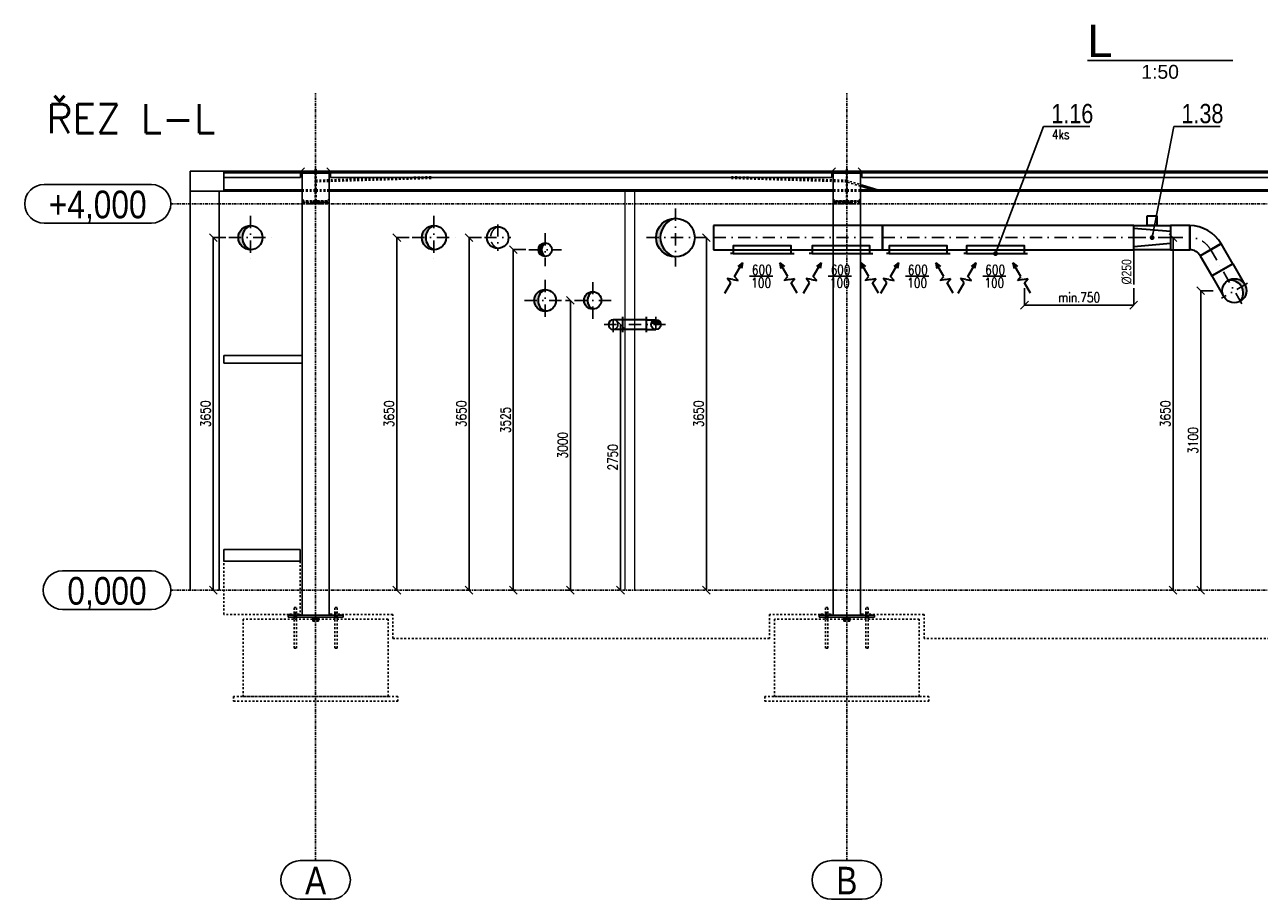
# Model space of a CAD drawing. Header units: millimetres. Extents: x 161070 to 520640, y 9197 to 248394.
# Tile 27 of 137: x 185385 to 198168, y 58399 to 67453. Entities that reach past the tile are written whole.
import ezdxf
from ezdxf.enums import TextEntityAlignment as Align

# ---------------------------------------------------------------- set-up
doc = ezdxf.new("R2010")
doc.units = ezdxf.units.MM
doc.header["$LTSCALE"] = 10
for name, pattern in [('DASHDOT', [25.4, 12.7, -6.35, 0, -6.35]), ('DASHED', [19.05, 12.7, -6.35]), ('DXK_LINE_DOT2', [3.9198, 1.9599, -1.9599]), ('DXK_LINE_DOT3', [5.9187, 2.979, -0.9799, 0.9799, -0.9799])]:
    doc.linetypes.add(name, pattern=pattern)
doc.layers.get('Defpoints').update_dxf_attribs({"color": 252})
for name, color, linetype, lineweight in [('VZT Odvod', 5, 'Continuous', 35), ('VZT Privod', 6, 'Continuous', 35), ('VZT-koty', 4, 'Continuous', 25)]:
    doc.layers.add(name, color=color, linetype=linetype, lineweight=lineweight)
for name, color, linetype in [('VZT Odvod-pozice_odkaz', 7, 'Continuous'), ('VZT Odvod-pozice_text', 7, 'Continuous'), ('VZTPRIVOD', 1, 'Continuous')]:
    doc.layers.add(name, color=color, linetype=linetype)
doc.styles.add('AR-KOTY', font='simplex', dxfattribs={"width": 0.7})
doc.styles.add('Arial', font='arial.ttf')
doc.styles.add('Arial Narrow', font='ARIALN.TTF', dxfattribs={"height": 0.2})
doc.styles.add('Romans', font='romans.shx', dxfattribs={"width": 0.8})
doc.styles.add('SIMPLEX', font='simplex.shx', dxfattribs={"width": 0.8})
doc.styles.get("Standard").update_dxf_attribs({"font": 'ic-simplex.shx', "width": 0.8})
doc.dimstyles.new('CADKON', dxfattribs={"dimscale": 50, "dimtxt": 2.5, "dimasz": 2.5, "dimexe": 1.8, "dimexo": 5, "dimgap": 0.6, "dimtad": 1, "dimrnd": 1, "dimtxsty": 'Standard', "dimblk1": 'ARCHTICK', "dimblk2": 'ARCHTICK', "dimsah": 1, "dimcen": 2.5, "dimadec": 1, "dimazin": 2, "dimtfac": 1, "dimtdec": 4, "dimtix": 1, "dimtmove": 1, "dimatfit": 3, "dimldrblk": 'OPEN30', "dimfxl": 5, "dimtolj": 1, "dimarcsym": 0})
doc.dimstyles.new('Standa 50', dxfattribs={"dimtxt": 100, "dimasz": 80, "dimexe": 0, "dimexo": 30, "dimgap": 30, "dimtad": 1, "dimdec": 0, "dimrnd": 1, "dimdsep": 46, "dimtxsty": 'Romans', "dimblk": 'OBLIQUE', "dimcen": 0, "dimclrd": 256, "dimclre": 256, "dimclrt": 256, "dimadec": 0, "dimazin": 0, "dimtfac": 1, "dimtdec": 0, "dimtofl": 0, "dimtmove": 0, "dimatfit": 3, "dimldrblk": 'OBLIQUE', "dimfxl": 1, "dimtvp": 1.1, "dimtolj": 1, "dimlwd": -1, "dimlwe": -1, "dimarcsym": 0})

# ---------------------------------------------------------------- blocks, each defined once
blk = doc.blocks.new('*U3069')
at = {"linetype": 'ByBlock', "lineweight": -2, "transparency": 33554661}
blk.add_hatch(color=0, dxfattribs=at).paths.add_polyline_path([(0, 125, 0.414214), (-125, 0, 0.414214), (0, -125, -0.677033)])
at = {"color": 2, "linetype": 'DASHDOT', "lineweight": 25}
for p, q in [((0, 225), (0, -225)), ((-225, 0), (225, 0))]:
    blk.add_line(p, q, dxfattribs=at)
at = {"color": 0, "linetype": 'ByBlock', "lineweight": -2}
blk.add_circle((0, 0), 125, dxfattribs=at)
blk.add_arc((50, 0), 135, 111.8014, 248.1986, dxfattribs=at)
blk = doc.blocks.new('*U3072')
at = {"linetype": 'ByBlock', "lineweight": -2, "transparency": 33554661}
blk.add_hatch(color=0, dxfattribs=at).paths.add_polyline_path([(0, 125, 0.414214), (-125, 0, 0.414214), (0, -125, -0.677033)])
at = {"color": 2, "linetype": 'DASHDOT', "lineweight": 25}
for p, q in [((0, 225), (0, -225)), ((-225, 0), (225, 0))]:
    blk.add_line(p, q, dxfattribs=at)
at = {"color": 0, "linetype": 'ByBlock', "lineweight": -2}
blk.add_circle((0, 0), 125, dxfattribs=at)
blk.add_arc((50, 0), 135, 111.8014, 248.1986, dxfattribs=at)
blk = doc.blocks.new('*U3076')
at = {"color": 2, "linetype": 'DASHDOT', "lineweight": 25}
for p, q in [((0, 137.5), (0, -137.5)), ((-137.5, 0), (137.5, 0))]:
    blk.add_line(p, q, dxfattribs=at)
at = {"color": 0, "linetype": 'ByBlock', "lineweight": -2}
blk.add_circle((0, 0), 112.5, dxfattribs=at)
at = {"color": 2, "linetype": 'DASHED', "lineweight": 25}
blk.add_arc((50, 0), 123.1, 113.96249, 246.03751, dxfattribs=at)
blk = doc.blocks.new('*U3081')
at = {"linetype": 'ByBlock', "lineweight": -2, "transparency": 33554661}
blk.add_hatch(color=0, dxfattribs=at).paths.add_polyline_path([(0, 70, 0.414214), (-70, 0, 0.414214), (0, -70, -0.514618)])
at = {"color": 2, "linetype": 'DASHDOT', "lineweight": 25}
for p, q in [((0, 170), (0, -170)), ((-170, 0), (170, 0))]:
    blk.add_line(p, q, dxfattribs=at)
at = {"color": 0, "linetype": 'ByBlock', "lineweight": -2}
blk.add_circle((0, 0), 70, dxfattribs=at)
blk.add_arc((50, 0), 86, 125.5377, 234.4623, dxfattribs=at)
blk = doc.blocks.new('*U3082')
at = {"linetype": 'ByBlock', "lineweight": -2, "transparency": 33554661}
blk.add_hatch(color=0, dxfattribs=at).paths.add_polyline_path([(0, 112.5, 0.4142136), (-112.5, 0, 0.4142136), (0, -112.5, -0.6498731)])
at = {"color": 2, "linetype": 'DASHDOT', "lineweight": 25}
for p, q in [((0, 212.5), (0, -212.5)), ((-212.5, 0), (212.5, 0))]:
    blk.add_line(p, q, dxfattribs=at)
at = {"color": 0, "linetype": 'ByBlock', "lineweight": -2}
blk.add_circle((0, 0), 112.5, dxfattribs=at)
blk.add_arc((50, 0), 123.1, 113.96249, 246.03751, dxfattribs=at)
blk = doc.blocks.new('*U3084')
at = {"linetype": 'ByBlock', "lineweight": -2, "transparency": 33554661}
blk.add_hatch(color=0, dxfattribs=at).paths.add_polyline_path([(0, 90, 0.414214), (-90, 0, 0.414214), (0, -90, -0.588403)])
at = {"color": 2, "linetype": 'DASHDOT', "lineweight": 25}
for p, q in [((0, 190), (0, -190)), ((-190, 0), (190, 0))]:
    blk.add_line(p, q, dxfattribs=at)
at = {"color": 0, "linetype": 'ByBlock', "lineweight": -2}
blk.add_circle((0, 0), 90, dxfattribs=at)
blk.add_arc((50, 0), 103, 119.0546, 240.9454, dxfattribs=at)
blk = doc.blocks.new('*U3086')
at = {"linetype": 'ByBlock', "lineweight": -2, "transparency": 33554661}
blk.add_hatch(color=0, dxfattribs=at).paths.add_polyline_path([(0, 200, 0.414214), (-200, 0, 0.414214), (0, -200, -0.780776)])
at = {"color": 2, "linetype": 'DASHDOT', "lineweight": 25}
for p, q in [((0, 300), (0, -300)), ((-300, 0), (300, 0))]:
    blk.add_line(p, q, dxfattribs=at)
at = {"color": 0, "linetype": 'ByBlock', "lineweight": -2}
blk.add_circle((0, 0), 200, dxfattribs=at)
blk.add_arc((50, 0), 206, 104.0362, 255.9638, dxfattribs=at)
blk = doc.blocks.new('*U3188', base_point=(100, 100))
at = {"transparency": 33554661}
for points in [[(50, -293, -0.236068), (50, -343), (100, -343, 0.414214)], [(100, -343), (50, -343, -0.236068), (50, -393, 0.414214)]]:
    blk.add_hatch(color=7, dxfattribs=at).paths.add_polyline_path(points)
at = {"color": 2, "linetype": 'DASHDOT', "lineweight": 25}
for p, q in [((-30, 100), (130, 100)), ((130, -343), (-50, -343))]:
    blk.add_line(p, q, dxfattribs=at)
at = {"color": 0, "linetype": 'ByBlock', "lineweight": -2}
for p, q in [((-30, 0), (130, 0)), ((0, 0), (0, 100)), ((100, 0), (100, 100)), ((130, -243), (-30, -243)), ((0, -243), (0, -343)), ((100, -243), (100, -343))]:
    blk.add_line(p, q, dxfattribs=at)
at = {"color": 2, "linetype": 'DASHDOT', "lineweight": 25}
blk.add_lwpolyline([(50, -443), (50, 250)], dxfattribs=at)
at = {"color": 0, "linetype": 'ByBlock', "lineweight": -2}
for points in [[(0, -243), (0, 0)], [(100, -243), (100, 0)]]:
    blk.add_lwpolyline(points, dxfattribs=at)
blk.add_circle((50, -343), 50, dxfattribs=at)
blk.add_arc((50, 100), 50, 0, 180, dxfattribs=at)
at = {"color": 2, "linetype": 'DASHED', "lineweight": 25}
blk.add_arc((50, 100), 50, 180, 0, dxfattribs=at)
at = {"color": 7}
blk.add_solid([(50, -393), (50, -393), (50, -393)], dxfattribs=at)
blk = doc.blocks.new('*U2277', base_point=(100.000029, 76.999998))
at = {"color": 0, "linetype": 'ByBlock', "lineweight": -2}
for p, q in [((100.000029, 76.999998), (278.000029, 76.999998)), ((278.000029, 76.999998), (304.513255, 153.999998)), ((331.026481, 76.999998), (304.513255, 153.999998)), ((331.026481, 76.999998), (357.539708, -0.000002)), ((357.539708, -0.000002), (384.052934, 76.999998)), ((384.052934, 76.999998), (620.052934, 76.999998)), ((620.052934, 76.999998), (535.879199, 107.513298)), ((620.052934, 76.999998), (535.879199, 46.486697))]:
    blk.add_line(p, q, dxfattribs=at)
blk = doc.blocks.new('*U2662', base_point=(200, 250))
at = {"color": 0, "linetype": 'ByBlock', "lineweight": -2}
for p, q in [((0, 250), (0, 0)), ((200, 250), (0, 250)), ((200, 0), (200, 250)), ((0, 0), (200, 0))]:
    blk.add_line(p, q, dxfattribs=at)
at = {"color": 2, "linetype": 'DASHDOT', "lineweight": 25}
blk.add_line((0, 125), (200, 125), dxfattribs=at)
blk = doc.blocks.new('*U2663', base_point=(0, 250))
at = {"color": 0, "linetype": 'ByBlock', "lineweight": -2}
for p, q in [((0, 250), (0, 0)), ((2600, 250), (0, 250)), ((2600, 0), (2600, 250)), ((0, 0), (2600, 0))]:
    blk.add_line(p, q, dxfattribs=at)
at = {"color": 2, "linetype": 'DASHDOT', "lineweight": 25}
blk.add_line((0, 125), (2600, 125), dxfattribs=at)
blk = doc.blocks.new('*U2664', base_point=(1750, 250))
at = {"color": 0, "linetype": 'ByBlock', "lineweight": -2}
for p, q in [((0, 250), (0, 0)), ((1750, 250), (0, 250)), ((1750, 0), (1750, 250)), ((0, 0), (1750, 0))]:
    blk.add_line(p, q, dxfattribs=at)
at = {"color": 2, "linetype": 'DASHDOT', "lineweight": 25}
blk.add_line((0, 125), (1750, 125), dxfattribs=at)
blk = doc.blocks.new('*U3189')
at = {"color": 0, "linetype": 'ByBlock', "lineweight": -2}
for points in [[(0, 0), (-30, 0)], [(0, 0), (600, 0), (600, 80), (0, 80), (0, 0)], [(600, 0), (630, 0)]]:
    blk.add_lwpolyline(points, dxfattribs=at)
blk = doc.blocks.new('*U3190', base_point=(-125, 0))
at = {"lineweight": -2, "transparency": 33554661}
blk.add_hatch(color=0, dxfattribs=at).paths.add_polyline_path([(-125, 250, 0.414214), (0, 125, -0.677033), (0, 375, 0.414214)])
at = {"color": 2, "linetype": 'DASHDOT', "lineweight": 25}
for p, q in [((0, 405), (0, 0)), ((-155, 250), (155, 250))]:
    blk.add_line(p, q, dxfattribs=at)
at = {"color": 0, "lineweight": -2}
for p, q in [((-125, 0), (-125, 250)), ((125, 0), (125, 250)), ((-125, 0), (125, 0))]:
    blk.add_line(p, q, dxfattribs=at)
blk.add_circle((0, 250), 125, dxfattribs=at)
blk.add_arc((50, 250), 135, 111.8014, 248.1986, dxfattribs=at)
blk = doc.blocks.new('*U3192', base_point=(188, 325))
at = {"color": 0, "lineweight": -2}
for p, q in [((188, 325), (63, 108)), ((188, 325), (188, 325)), ((63, 108), (63, 108)), ((125, 0), (375, 0)), ((125, 0), (125, 0)), ((375, 0), (375, 0))]:
    blk.add_line(p, q, dxfattribs=at)
at = {"color": 2, "linetype": 'DASHDOT', "lineweight": 25}
for p, q in [((125, 217), (125, 217)), ((250, 0), (250, 0))]:
    blk.add_line(p, q, dxfattribs=at)
at = {"color": 0, "lineweight": -2}
for radius in [375, 125]:
    blk.add_arc((0, 0), radius, 0, 60, dxfattribs=at)
at = {"color": 2, "linetype": 'DASHDOT', "lineweight": 25}
blk.add_arc((0, 0), 250, 0, 60, dxfattribs=at)
blk = doc.blocks.new('*U3194', base_point=(240.747729, 125))
at = {"color": 0, "linetype": 'ByBlock', "lineweight": -2}
for p, q in [((0, 250), (0, 0)), ((240.747729, 250), (0, 250)), ((240.747729, 0), (240.747729, 250)), ((0, 0), (240.747729, 0))]:
    blk.add_line(p, q, dxfattribs=at)
at = {"color": 2, "linetype": 'DASHDOT', "lineweight": 25}
blk.add_line((0, 125), (240.747729, 125), dxfattribs=at)
blk = doc.blocks.new('_OBLIQUE')
at = {"color": 0, "linetype": 'ByBlock'}
blk.add_line((-0.5, -0.5), (0.5, 0.5), dxfattribs=at)
blk = doc.blocks.new('*D3242')
at = {"layer": 'Defpoints', "color": 0}
for p in [(197721, 64699), (197562, 61599), (197562, 61599)]:
    blk.add_point(p, dxfattribs=at)
at = {"layer": 'VZT-koty'}
for p, q in [((197691, 64699), (197562, 64699)), ((197562, 64699), (197562, 61599)), ((197532, 61599), (197562, 61599))]:
    blk.add_line(p, q, dxfattribs=at)
at = {"layer": 'VZT-koty', "xscale": 80, "yscale": 80, "zscale": 80}
for p, rotation in [((197562, 64699), 90), ((197562, 61599), 270)]:
    blk.add_blockref('_OBLIQUE', p, dxfattribs=dict(at, rotation=rotation))
at = {"layer": 'VZT-koty', "insert": (197482, 63149), "char_height": 100, "attachment_point": 5, "rotation": 90, "style": 'Romans'}
blk.add_mtext('\\A1;3100', dxfattribs=at)
blk = doc.blocks.new('*D3243')
at = {"layer": 'Defpoints', "color": 0}
for p in [(197276, 65249), (197276, 61599), (197276, 61599)]:
    blk.add_point(p, dxfattribs=at)
at = {"layer": 'VZT-koty'}
for p, q in [((197246, 65249), (197276, 65249)), ((197276, 65249), (197276, 61599)), ((197246, 61599), (197276, 61599))]:
    blk.add_line(p, q, dxfattribs=at)
at = {"layer": 'VZT-koty', "xscale": 80, "yscale": 80, "zscale": 80}
for p, rotation in [((197276, 65249), 90), ((197276, 61599), 270)]:
    blk.add_blockref('_OBLIQUE', p, dxfattribs=dict(at, rotation=rotation))
at = {"layer": 'VZT-koty', "insert": (197196, 63424), "char_height": 100, "attachment_point": 5, "rotation": 90, "style": 'Romans'}
blk.add_mtext('\\A1;3650', dxfattribs=at)
blk = doc.blocks.new('*D3244')
at = {"layer": 'Defpoints', "color": 0}
for p in [(195737, 65124), (196868, 65124), (196868, 64549)]:
    blk.add_point(p, dxfattribs=at)
at = {"layer": 'VZT-koty'}
for p, q in [((195737, 64724), (195737, 64549)), ((196868, 64724), (196868, 64549)), ((195737, 64549), (196868, 64549))]:
    blk.add_line(p, q, dxfattribs=at)
at = {"layer": 'VZT-koty', "xscale": 80, "yscale": 80, "zscale": 80, "rotation": 180}
blk.add_blockref('_OBLIQUE', (195737, 64549), dxfattribs=at)
at = {"layer": 'VZT-koty', "xscale": 80, "yscale": 80, "zscale": 80}
blk.add_blockref('_OBLIQUE', (196868, 64549), dxfattribs=at)
at = {"layer": 'VZT-koty', "insert": (196303, 64629), "char_height": 100, "attachment_point": 5, "style": 'Romans'}
blk.add_mtext('\\A1;\\A1;\\A1;\\A1;min.750', dxfattribs=at)
blk = doc.blocks.new('*D3245')
at = {"layer": 'Defpoints', "color": 0}
for p in [(187497, 65249), (187338, 61599), (187338, 61599)]:
    blk.add_point(p, dxfattribs=at)
at = {"layer": 'VZT-koty'}
for p, q in [((187467, 65249), (187338, 65249)), ((187338, 65249), (187338, 61599)), ((187308, 61599), (187338, 61599))]:
    blk.add_line(p, q, dxfattribs=at)
at = {"layer": 'VZT-koty', "xscale": 80, "yscale": 80, "zscale": 80}
for p, rotation in [((187338, 65249), 90), ((187338, 61599), 270)]:
    blk.add_blockref('_OBLIQUE', p, dxfattribs=dict(at, rotation=rotation))
at = {"layer": 'VZT-koty', "insert": (187258, 63424), "char_height": 100, "attachment_point": 5, "rotation": 90, "style": 'Romans'}
blk.add_mtext('\\A1;3650', dxfattribs=at)
blk = doc.blocks.new('*D3246')
at = {"layer": 'Defpoints', "color": 0}
for p in [(189397, 65249), (189238, 61599), (189238, 61599)]:
    blk.add_point(p, dxfattribs=at)
at = {"layer": 'VZT-koty'}
for p, q in [((189367, 65249), (189238, 65249)), ((189238, 65249), (189238, 61599)), ((189208, 61599), (189238, 61599))]:
    blk.add_line(p, q, dxfattribs=at)
at = {"layer": 'VZT-koty', "xscale": 80, "yscale": 80, "zscale": 80}
for p, rotation in [((189238, 65249), 90), ((189238, 61599), 270)]:
    blk.add_blockref('_OBLIQUE', p, dxfattribs=dict(at, rotation=rotation))
at = {"layer": 'VZT-koty', "insert": (189158, 63424), "char_height": 100, "attachment_point": 5, "rotation": 90, "style": 'Romans'}
blk.add_mtext('\\A1;3650', dxfattribs=at)
blk = doc.blocks.new('*D3247')
at = {"layer": 'Defpoints', "color": 0}
for p in [(190145, 65249), (189986, 61599), (189986, 61599)]:
    blk.add_point(p, dxfattribs=at)
at = {"layer": 'VZT-koty'}
for p, q in [((190115, 65249), (189986, 65249)), ((189986, 65249), (189986, 61599)), ((189956, 61599), (189986, 61599))]:
    blk.add_line(p, q, dxfattribs=at)
at = {"layer": 'VZT-koty', "xscale": 80, "yscale": 80, "zscale": 80}
for p, rotation in [((189986, 65249), 90), ((189986, 61599), 270)]:
    blk.add_blockref('_OBLIQUE', p, dxfattribs=dict(at, rotation=rotation))
at = {"layer": 'VZT-koty', "insert": (189906, 63424), "char_height": 100, "attachment_point": 5, "rotation": 90, "style": 'Romans'}
blk.add_mtext('\\A1;3650', dxfattribs=at)
blk = doc.blocks.new('*D3248')
at = {"layer": 'Defpoints', "color": 0}
for p in [(191035, 64599), (191035, 61599), (191035, 61599)]:
    blk.add_point(p, dxfattribs=at)
at = {"layer": 'VZT-koty'}
for p, q in [((190985, 64599), (191035, 64599)), ((191035, 64599), (191035, 61599)), ((190985, 61599), (191035, 61599))]:
    blk.add_line(p, q, dxfattribs=at)
at = {"layer": 'VZT-koty', "xscale": 80, "yscale": 80, "zscale": 80}
for p, rotation in [((191035, 64599), 90), ((191035, 61599), 270)]:
    blk.add_blockref('_OBLIQUE', p, dxfattribs=dict(at, rotation=rotation))
at = {"layer": 'VZT-koty', "insert": (190955, 63099), "char_height": 100, "attachment_point": 5, "rotation": 90, "style": 'Romans'}
blk.add_mtext('\\A1;3000', dxfattribs=at)
blk = doc.blocks.new('*D3249')
at = {"layer": 'Defpoints', "color": 0}
for p in [(190603, 65124), (190444, 61599), (190444, 61599)]:
    blk.add_point(p, dxfattribs=at)
at = {"layer": 'VZT-koty'}
for p, q in [((190573, 65124), (190444, 65124)), ((190444, 65124), (190444, 61599)), ((190414, 61599), (190444, 61599))]:
    blk.add_line(p, q, dxfattribs=at)
at = {"layer": 'VZT-koty', "xscale": 80, "yscale": 80, "zscale": 80}
for p, rotation in [((190444, 65124), 90), ((190444, 61599), 270)]:
    blk.add_blockref('_OBLIQUE', p, dxfattribs=dict(at, rotation=rotation))
at = {"layer": 'VZT-koty', "insert": (190364, 63361), "char_height": 100, "attachment_point": 5, "rotation": 90, "style": 'Romans'}
blk.add_mtext('\\A1;3525', dxfattribs=at)
blk = doc.blocks.new('*D3251')
at = {"layer": 'Defpoints', "color": 0}
for p in [(192372, 65249), (192443, 61599), (192470, 61599)]:
    blk.add_point(p, dxfattribs=at)
at = {"layer": 'VZT-koty'}
for p, q in [((192402, 65249), (192443, 65249)), ((192443, 65249), (192443, 61599)), ((192440, 61599), (192443, 61599))]:
    blk.add_line(p, q, dxfattribs=at)
at = {"layer": 'VZT-koty', "xscale": 80, "yscale": 80, "zscale": 80}
for p, rotation in [((192443, 65249), 90), ((192443, 61599), 270)]:
    blk.add_blockref('_OBLIQUE', p, dxfattribs=dict(at, rotation=rotation))
at = {"layer": 'VZT-koty', "insert": (192363, 63424), "char_height": 100, "attachment_point": 5, "rotation": 90, "style": 'Romans'}
blk.add_mtext('\\A1;3650', dxfattribs=at)
blk = doc.blocks.new('*D3252')
at = {"layer": 'Defpoints', "color": 0}
for p in [(191554, 64349), (191554, 61599), (191554, 61599)]:
    blk.add_point(p, dxfattribs=at)
at = {"layer": 'VZT-koty'}
for p, q in [((191554, 64349), (191554, 64349)), ((191554, 64349), (191554, 61599)), ((191554, 61599), (191554, 61599))]:
    blk.add_line(p, q, dxfattribs=at)
at = {"layer": 'VZT-koty', "xscale": 80, "yscale": 80, "zscale": 80}
for p, rotation in [((191554, 64349), 90), ((191554, 61599), 270)]:
    blk.add_blockref('_OBLIQUE', p, dxfattribs=dict(at, rotation=rotation))
at = {"layer": 'VZT-koty', "insert": (191474, 62974), "char_height": 100, "attachment_point": 5, "rotation": 90, "style": 'Romans'}
blk.add_mtext('\\A1;2750', dxfattribs=at)
blk = doc.blocks.new('*U2433', base_point=(0, 190))
at = {"color": 0, "linetype": 'ByBlock', "lineweight": -2}
for p, q in [((-125, 380), (-125, 0)), ((125, 380), (-125, 380)), ((-62.5, 380), (-93.75, 0)), ((62.5, 380), (93.75, 0)), ((125, 0), (125, 380)), ((225, 240), (125, 240)), ((125, 240), (125, 140)), ((125, 140), (225, 140)), ((225, 140), (225, 240)), ((-125, 0), (125, 0))]:
    blk.add_line(p, q, dxfattribs=at)
at = {"color": 2, "linetype": 'DASHDOT', "lineweight": 25}
blk.add_line((0, 380), (0, 0), dxfattribs=at)
blk = doc.blocks.new('_ArchTick')
at = {"color": 0, "const_width": 0.15}
blk.add_lwpolyline([(-0.5, -0.5), (0.5, 0.5)], dxfattribs=at)

msp = doc.modelspace()

# ---------------------------------------------------------------- linework, layer by layer
at = {"color": 252, "linetype": 'Continuous'}
for p, q in [((196388.7, 67081.1), (197893.8, 67081.1)), ((188257.2, 65948), (188280.7, 65970.2)), ((188537.2, 65948), (188513.6, 65970.2)), ((193757.2, 65948), (193780.7, 65970.2)), ((194037.2, 65948), (194013.6, 65970.2)), ((187447.2, 65937.2), (187097.2, 65937.2)), ((187097.2, 65937.2), (187097.2, 61598.6)), ((188397.2, 65937.2), (187447.2, 65937.2)), ((187447.2, 65937.2), (187447.2, 65922.3)), ((187447.2, 65937.2), (187447.2, 65922.3)), ((188397.2, 65930.8), (187447.2, 65930.8)), ((187447.2, 65923.9), (187447.2, 65922.3)), ((187447.2, 65922.3), (187447.2, 65870.7)), ((187447.2, 65922.3), (188257.2, 65922.3)), ((187447.2, 65922.3), (187447.2, 65870.7)), ((187447.2, 65922.3), (187447.2, 65870.7)), ((187447.2, 65920.7), (188242.2, 65920.7)), ((187447.2, 65870.7), (188242.2, 65870.7)), ((187447.2, 65870.7), (187447.2, 65731.2)), ((187447.2, 65870.7), (187447.2, 65731.2)), ((188242.2, 65922.3), (188242.2, 65870.7)), ((188257.2, 65948), (188257.2, 65917.8)), ((188257.2, 65929.8), (188537.2, 65929.8)), ((188257.2, 65917.2), (188257.2, 65917.8)), ((188257.2, 65917.8), (188537.2, 65917.8)), ((188537.2, 65917.2), (188257.2, 65917.2)), ((188257.2, 61338.6), (188257.2, 65917.2)), ((193897.2, 65937.2), (188397.2, 65937.2)), ((188397.2, 65937.2), (188397.2, 65930.8)), ((188397.2, 65930.8), (188397.2, 65937.2)), ((193897.2, 65930.8), (188397.2, 65930.8)), ((188537.2, 65917.8), (188537.2, 65948)), ((193757.2, 65922.3), (188537.2, 65922.3)), ((188537.2, 65917.8), (188537.2, 65917.2)), ((188537.2, 65917.2), (188537.2, 61338.6)), ((188552.2, 65922.3), (188552.2, 65870.7)), ((188552.2, 65920.7), (193742.2, 65920.7)), ((188552.2, 65870.7), (193742.2, 65870.7)), ((193742.2, 65922.3), (193742.2, 65870.7)), ((193757.2, 65948), (193757.2, 65917.8)), ((193757.2, 65929.8), (194037.2, 65929.8)), ((193757.2, 65917.8), (193757.2, 65917.2)), ((193757.2, 65917.8), (194037.2, 65917.8)), ((193757.2, 61338.6), (193757.2, 65917.2)), ((193757.2, 65917.2), (194037.2, 65917.2)), ((199897.2, 65937.2), (193897.2, 65937.2)), ((193897.2, 65937.2), (193897.2, 65930.8)), ((193897.2, 65930.8), (193897.2, 65937.2)), ((199897.2, 65930.8), (193897.2, 65930.8)), ((194037.2, 65917.8), (194037.2, 65948)), ((199757.2, 65922.3), (194037.2, 65922.3)), ((194037.2, 65917.8), (194037.2, 61338.6)), ((194052.2, 65922.3), (194052.2, 65870.7)), ((194052.2, 65920.7), (199742.2, 65920.7)), ((194052.2, 65870.7), (199742.2, 65870.7)), ((185584.8, 65798.6), (186697.2, 65798.6)), ((187447.2, 65731.2), (187097.2, 65731.2)), ((187397.2, 65731.2), (187397.2, 61598.6)), ((187447.2, 65742.7), (188257.2, 65742.7)), ((187447.2, 65739.7), (188257.2, 65739.7)), ((187447.2, 65731.2), (188257.2, 65731.2)), ((193757.2, 65742.7), (188537.2, 65742.7)), ((193757.2, 65739.7), (188537.2, 65739.7)), ((193757.2, 65731.2), (188537.2, 65731.2)), ((194164.1, 65742.5), (194037.2, 65781.5)), ((194163.4, 65742.7), (194037.2, 65742.7)), ((199757.2, 65739.7), (194037.2, 65739.7)), ((199757.2, 65731.2), (194037.2, 65731.2)), ((194218.5, 65742.5), (194061.3, 65790.9)), ((199576.5, 65742.7), (194217.9, 65742.7)), ((185584.8, 65398.6), (186697.2, 65398.6)), ((188257.2, 64028.6), (187447.2, 64028.6)), ((187447.2, 63948.6), (187447.2, 64028.6)), ((188257.2, 63948.6), (187447.2, 63948.6)), ((188257.2, 63948.6), (188257.2, 64028.6)), ((188537.2, 63948.6), (188537.2, 64028.6)), ((188537.2, 62328.6), (188537.2, 62448.6)), ((193757.2, 62328.6), (193757.2, 62448.6)), ((194037.2, 62328.6), (194037.2, 62448.6)), ((187447.2, 62018.6), (188237.2, 62018.6)), ((187447.2, 61898.6), (187447.2, 62018.6)), ((187447.2, 61898.6), (187447.2, 62018.6)), ((188237.2, 62018.6), (188237.2, 61898.6)), ((187447.2, 61898.6), (188237.2, 61898.6)), ((185776.4, 61798.6), (186697.2, 61798.6)), ((185776.4, 61398.6), (186697.2, 61398.6)), ((188682.2, 61338.6), (188112.2, 61338.6)), ((188112.2, 61338.6), (188112.2, 61318.6)), ((188112.2, 61318.6), (188367.2, 61318.6)), ((188127.2, 61338.6), (188127.2, 61348.6)), ((188175.2, 61298.6), (188175.2, 61318.6)), ((188177.2, 61338.6), (188177.2, 61348.6)), ((188199.2, 61298.6), (188199.2, 61318.6)), ((188227.2, 61338.6), (188227.2, 61348.6)), ((188367.2, 61308.6), (188367.2, 61318.6)), ((188367.2, 61318.6), (188427.2, 61318.6)), ((188427.2, 61308.6), (188367.2, 61308.6)), ((188367.2, 61300.6), (188367.2, 61308.6)), ((188367.2, 61308.6), (188427.2, 61308.6)), ((188367.2, 61298.6), (188367.2, 61300.6)), ((188367.2, 61300.6), (188427.2, 61300.6)), ((188427.2, 61300.6), (188367.2, 61300.6)), ((188427.2, 61318.6), (188427.2, 61308.6)), ((188682.2, 61318.6), (188427.2, 61318.6)), ((188427.2, 61308.6), (188427.2, 61300.6)), ((188427.2, 61298.6), (188427.2, 61300.6)), ((188557.2, 61350.6), (188547.2, 61350.6)), ((188547.2, 61338.6), (188547.2, 61350.6)), ((188595.2, 61298.6), (188595.2, 61318.6)), ((188597.2, 61338.6), (188597.2, 61348.6)), ((188619.2, 61298.6), (188619.2, 61318.6)), ((188647.2, 61338.6), (188647.2, 61348.6)), ((188682.2, 61318.6), (188682.2, 61338.6)), ((194182.2, 61338.6), (193612.2, 61338.6)), ((193612.2, 61338.6), (193612.2, 61318.6)), ((193867.2, 61318.6), (193612.2, 61318.6)), ((193627.2, 61338.6), (193627.2, 61348.6)), ((193675.2, 61298.6), (193675.2, 61318.6)), ((193677.2, 61338.6), (193677.2, 61348.6)), ((193699.2, 61298.6), (193699.2, 61318.6)), ((193727.2, 61338.6), (193727.2, 61348.6)), ((193867.2, 61308.6), (193867.2, 61318.6)), ((193867.2, 61318.6), (193927.2, 61318.6)), ((193927.2, 61308.6), (193867.2, 61308.6)), ((193867.2, 61300.6), (193867.2, 61308.6)), ((193867.2, 61308.6), (193927.2, 61308.6)), ((193867.2, 61298.6), (193867.2, 61300.6)), ((193867.2, 61300.6), (193927.2, 61300.6)), ((193927.2, 61300.6), (193867.2, 61300.6)), ((194182.2, 61318.6), (193927.2, 61318.6)), ((193927.2, 61318.6), (193927.2, 61308.6)), ((193927.2, 61308.6), (193927.2, 61300.6)), ((193927.2, 61298.6), (193927.2, 61300.6)), ((194057.2, 61350.6), (194047.2, 61350.6)), ((194047.2, 61338.6), (194047.2, 61350.6)), ((194095.2, 61298.6), (194095.2, 61318.6)), ((194097.2, 61338.6), (194097.2, 61348.6)), ((194119.2, 61298.6), (194119.2, 61318.6)), ((194147.2, 61338.6), (194147.2, 61348.6)), ((194182.2, 61318.6), (194182.2, 61338.6)), ((188237.7, 58798.6), (188556.6, 58798.6)), ((193737.7, 58798.6), (194056.6, 58798.6)), ((188237.7, 58398.6), (188556.6, 58398.6)), ((193737.7, 58398.6), (194056.6, 58398.6))]:
    msp.add_line(p, q, dxfattribs=at)
at = {"color": 252, "linetype": 'DXK_LINE_DOT3'}
for p, q in [((188397.2, 58798.6), (188397.2, 66743.6)), ((193897.2, 58798.6), (193897.2, 66743.6)), ((186897.2, 65598.6), (208897.7, 65598.6)), ((186897.2, 61598.6), (208897.7, 61598.6))]:
    msp.add_line(p, q, dxfattribs=at)
at = {"color": 252, "linetype": 'DXK_LINE_DOT2'}
for p, q in [((187447.2, 65923.9), (188242.2, 65923.9)), ((187447.2, 65923.9), (187447.2, 65922.3)), ((187447.2, 65922.3), (187447.2, 65870.7)), ((188242.2, 65923.9), (188242.2, 65922.3)), ((188257.2, 65933.8), (188257.2, 65934.6)), ((188257.2, 65934.6), (188537.2, 65934.6)), ((188393.2, 65933.8), (188257.2, 65933.8)), ((188257.2, 65933.8), (188257.2, 65918.1)), ((188257.2, 65922.3), (188397.2, 65922.3)), ((188257.2, 65917.8), (188257.2, 65918.1)), ((188257.2, 65918.1), (188393.2, 65918.1)), ((188393.2, 65958.2), (188393.2, 65628)), ((188393.2, 65934.6), (188401.2, 65934.6)), ((188393.2, 65918.1), (188393.2, 65933.8)), ((188393.8, 65834.2), (188394.2, 65838.2)), ((188394.2, 65838.2), (188395.3, 65841.1)), ((188395.3, 65841.1), (188397, 65842.2)), ((188397, 65842.2), (189591.9, 65878)), ((188397, 65842.2), (188398.7, 65841.1)), ((188397.2, 65930.8), (188397.2, 65731.2)), ((188397.2, 65731.2), (188397.2, 65930.8)), ((188537.2, 65922.3), (188397.2, 65922.3)), ((188397.4, 65826.2), (189591.9, 65862)), ((188398.7, 65841.1), (188400, 65838.2)), ((188400, 65838.2), (188400.5, 65834.2)), ((188401.2, 65628), (188401.2, 65958.2)), ((188537.2, 65933.8), (188401.2, 65933.8)), ((188401.2, 65933.8), (188401.2, 65918.1)), ((188401.2, 65918.1), (188537.2, 65918.1)), ((188537.2, 65934.6), (188537.2, 65933.8)), ((188537.2, 65933.8), (188537.2, 65917.8)), ((188552.2, 65923.9), (193742.2, 65923.9)), ((188552.2, 65923.9), (188552.2, 65922.3)), ((192702.5, 65878), (193897.4, 65842.2)), ((193897, 65826.2), (192702.5, 65862)), ((193742.2, 65923.9), (193742.2, 65922.3)), ((194037.2, 65934.6), (193757.2, 65934.6)), ((193757.2, 65934.6), (193757.2, 65933.8)), ((193757.2, 65933.8), (193757.2, 65917.8)), ((193757.2, 65933.8), (193893.2, 65933.8)), ((193897.2, 65922.3), (193757.2, 65922.3)), ((193893.2, 65918.1), (193757.2, 65918.1)), ((193893.2, 65958.2), (193893.2, 65628)), ((193893.2, 65934.6), (193901.2, 65934.6)), ((193893.2, 65933.8), (193893.2, 65918.1)), ((193893.8, 65834.2), (193894.3, 65838.2)), ((193894.3, 65838.2), (193895.7, 65841.1)), ((193899.5, 65840.6), (193894.8, 65825.3)), ((193895.7, 65841.1), (193897.4, 65842.2)), ((193897.2, 65930.8), (193897.2, 65731.2)), ((193897.2, 65731.2), (193897.2, 65930.8)), ((194037.2, 65922.3), (193897.2, 65922.3)), ((193897.4, 65842.2), (193899, 65841.1)), ((193899, 65841.1), (193900.2, 65838.2)), ((194061.3, 65790.9), (193899.5, 65840.6)), ((193900.2, 65838.2), (193900.5, 65834.2)), ((193901.2, 65628), (193901.2, 65958.2)), ((193901.2, 65918.1), (193901.2, 65933.8)), ((193901.2, 65933.8), (194037.2, 65933.8)), ((194037.2, 65918.1), (193901.2, 65918.1)), ((194037.2, 65918.1), (194037.2, 65934.6)), ((194037.2, 65918.1), (194037.2, 65917.8)), ((194052.2, 65923.9), (199742.2, 65923.9)), ((194052.2, 65923.9), (194052.2, 65922.3)), ((188257.2, 65742.7), (188397.2, 65742.7)), ((188257.2, 65739.7), (188397.2, 65739.7)), ((188257.2, 65731.2), (188397.2, 65731.2)), ((188394.3, 65830.2), (188393.8, 65834.2)), ((188395.7, 65827.3), (188394.3, 65830.2)), ((188397.4, 65826.2), (188395.7, 65827.3)), ((188537.2, 65742.7), (188397.2, 65742.7)), ((188537.2, 65739.7), (188397.2, 65739.7)), ((188537.2, 65731.2), (188397.2, 65731.2)), ((188399, 65827.3), (188397.4, 65826.2)), ((188400.2, 65830.2), (188399, 65827.3)), ((188400.5, 65834.2), (188400.2, 65830.2)), ((193897.2, 65742.7), (193757.2, 65742.7)), ((193897.2, 65739.7), (193757.2, 65739.7)), ((193897.2, 65731.2), (193757.2, 65731.2)), ((193894.2, 65830.2), (193893.8, 65834.2)), ((193895.3, 65827.3), (193894.2, 65830.2)), ((194037.2, 65781.5), (193894.8, 65825.3)), ((193897, 65826.2), (193895.3, 65827.3)), ((193898.7, 65827.3), (193897, 65826.2)), ((194037.2, 65742.7), (193897.2, 65742.7)), ((194037.2, 65739.7), (193897.2, 65739.7)), ((194037.2, 65731.2), (193897.2, 65731.2)), ((193900, 65830.2), (193898.7, 65827.3)), ((193900.5, 65834.2), (193900, 65830.2)), ((194217.9, 65742.7), (194163.4, 65742.7)), ((194200.9, 65731.2), (194164.1, 65742.5)), ((194255.4, 65731.2), (194218.5, 65742.5)), ((188257.2, 65630.6), (188279.3, 65651.6)), ((188257.2, 65630.6), (188257.2, 65616)), ((188257.2, 65628), (188537.2, 65628)), ((188257.2, 65616), (188537.2, 65616)), ((188262.9, 65599.5), (188262.9, 65627)), ((188262.9, 65627), (188367.2, 65627)), ((188367.2, 65611.5), (188262.9, 65611.5)), ((188262.9, 65599.5), (188367.2, 65599.5)), ((188367.2, 65627), (188392.9, 65625.4)), ((188392.9, 65613.1), (188367.2, 65611.5)), ((188367.2, 65599.5), (188367.2, 65611.5)), ((188367.2, 65599.5), (188392.9, 65601.1)), ((188392.9, 65601.1), (188392.9, 65625.4)), ((188393.2, 65628), (188401.2, 65628)), ((188401.5, 65625.4), (188427.2, 65627)), ((188401.5, 65601.1), (188401.5, 65625.4)), ((188427.2, 65611.5), (188401.5, 65613.1)), ((188401.5, 65601.1), (188427.2, 65599.5)), ((188427.2, 65627), (188531.5, 65627)), ((188427.2, 65599.5), (188427.2, 65611.5)), ((188531.5, 65611.5), (188427.2, 65611.5)), ((188427.2, 65599.5), (188531.5, 65599.5)), ((188537.2, 65630.6), (188515, 65651.6)), ((188531.5, 65599.5), (188531.5, 65627)), ((188537.2, 65616), (188537.2, 65630.6)), ((193757.2, 65630.6), (193779.3, 65651.6)), ((193757.2, 65630.6), (193757.2, 65616)), ((194037.2, 65628), (193757.2, 65628)), ((194037.2, 65616), (193757.2, 65616)), ((193762.9, 65599.5), (193762.9, 65627)), ((193762.9, 65627), (193867.2, 65627)), ((193867.2, 65611.5), (193762.9, 65611.5)), ((193762.9, 65599.5), (193867.2, 65599.5)), ((193867.2, 65627), (193892.9, 65625.4)), ((193892.9, 65613.1), (193867.2, 65611.5)), ((193867.2, 65599.5), (193867.2, 65611.5)), ((193867.2, 65599.5), (193892.9, 65601.1)), ((193892.9, 65601.1), (193892.9, 65625.4)), ((193893.2, 65628), (193901.2, 65628)), ((193901.5, 65625.4), (193927.2, 65627)), ((193901.5, 65601.1), (193901.5, 65625.4)), ((193927.2, 65611.5), (193901.5, 65613.1)), ((193901.5, 65601.1), (193927.2, 65599.5)), ((193927.2, 65627), (194031.5, 65627)), ((193927.2, 65599.5), (193927.2, 65611.5)), ((194031.5, 65611.5), (193927.2, 65611.5)), ((193927.2, 65599.5), (194031.5, 65599.5)), ((194037.2, 65630.6), (194015, 65651.6)), ((194031.5, 65599.5), (194031.5, 65627)), ((194037.2, 65616), (194037.2, 65630.6)), ((187447.2, 61348.6), (187447.2, 61898.6)), ((187447.2, 61898.6), (188237.2, 61898.6)), ((188237.2, 61898.6), (188237.2, 61348.6)), ((188175.2, 61418.6), (188199.2, 61418.6)), ((188175.2, 61318.6), (188175.2, 61418.6)), ((188187.2, 61314.6), (188187.2, 61374.6)), ((188199.2, 61318.6), (188199.2, 61418.6)), ((188619.2, 61418.6), (188595.2, 61418.6)), ((188595.2, 61318.6), (188595.2, 61418.6)), ((188607.2, 61314.6), (188607.2, 61374.6)), ((188619.2, 61318.6), (188619.2, 61418.6)), ((193699.2, 61418.6), (193675.2, 61418.6)), ((193675.2, 61318.6), (193675.2, 61418.6)), ((193687.2, 61314.6), (193687.2, 61374.6)), ((193699.2, 61318.6), (193699.2, 61418.6)), ((194119.2, 61418.6), (194095.2, 61418.6)), ((194095.2, 61318.6), (194095.2, 61418.6)), ((194107.2, 61314.6), (194107.2, 61374.6)), ((194119.2, 61318.6), (194119.2, 61418.6)), ((188237.2, 61348.6), (187447.2, 61348.6)), ((187647.2, 61298.6), (187647.2, 60498.6)), ((189147.2, 61298.6), (187647.2, 61298.6)), ((188127.2, 61350.6), (188227.2, 61350.6)), ((188127.2, 61348.6), (188127.2, 61350.6)), ((188127.2, 61338.6), (188227.2, 61338.6)), ((188175.2, 60998.6), (188175.2, 61298.6)), ((188177.2, 61348.6), (188177.2, 61350.6)), ((188187.2, 61318.6), (188187.2, 61338.6)), ((188199.2, 60998.6), (188199.2, 61298.6)), ((188227.2, 61348.6), (188227.2, 61350.6)), ((188537.2, 61338.6), (188257.2, 61338.6)), ((188427.2, 61318.6), (188367.2, 61318.6)), ((188367.2, 61295.6), (188367.2, 61298.6)), ((188427.2, 61295.6), (188367.2, 61295.6)), ((188367.2, 61290.6), (188367.2, 61295.6)), ((188367.2, 61295.6), (188427.2, 61295.6)), ((188427.2, 61290.6), (188367.2, 61290.6)), ((188367.2, 61287.6), (188367.2, 61290.6)), ((188367.2, 61290.6), (188427.2, 61290.6)), ((188427.2, 61287.6), (188367.2, 61287.6)), ((188367.2, 61284.6), (188367.2, 61287.6)), ((188367.2, 61287.6), (188427.2, 61287.6)), ((188427.2, 61284.6), (188367.2, 61284.6)), ((188367.2, 61282.6), (188367.2, 61284.6)), ((188367.2, 61284.6), (188427.2, 61284.6)), ((188427.2, 61282.6), (188367.2, 61282.6)), ((188367.2, 61280.6), (188367.2, 61282.6)), ((188367.2, 61282.6), (188427.2, 61282.6)), ((188427.2, 61280.6), (188367.2, 61280.6)), ((188367.2, 61279.6), (188367.2, 61280.6)), ((188367.2, 61280.6), (188427.2, 61280.6)), ((188427.2, 61279.6), (188367.2, 61279.6)), ((188367.2, 61278.6), (188367.2, 61279.6)), ((188367.2, 61279.6), (188427.2, 61279.6)), ((188427.2, 61278.6), (188367.2, 61278.6)), ((188427.2, 61295.6), (188427.2, 61298.6)), ((188427.2, 61295.6), (188427.2, 61290.6)), ((188427.2, 61290.6), (188427.2, 61287.6)), ((188427.2, 61287.6), (188427.2, 61284.6)), ((188427.2, 61284.6), (188427.2, 61282.6)), ((188427.2, 61282.6), (188427.2, 61280.6)), ((188427.2, 61280.6), (188427.2, 61279.6)), ((188427.2, 61279.6), (188427.2, 61278.6)), ((188647.2, 61338.6), (188547.2, 61338.6)), ((188647.2, 61350.6), (188557.2, 61350.6)), ((189197.2, 61348.6), (188557.2, 61348.6)), ((188595.2, 60998.6), (188595.2, 61298.6)), ((188597.2, 61348.6), (188597.2, 61350.6)), ((188607.2, 61318.6), (188607.2, 61338.6)), ((188619.2, 60998.6), (188619.2, 61298.6)), ((188647.2, 61348.6), (188647.2, 61350.6)), ((189147.2, 60498.6), (189147.2, 61298.6)), ((189197.2, 61098.6), (189197.2, 61348.6)), ((193737.2, 61348.6), (193097.2, 61348.6)), ((193097.2, 61348.6), (193097.2, 61098.6)), ((193147.2, 61298.6), (193147.2, 60498.6)), ((194647.2, 61298.6), (193147.2, 61298.6)), ((193727.2, 61350.6), (193627.2, 61350.6)), ((193627.2, 61348.6), (193627.2, 61350.6)), ((193727.2, 61338.6), (193627.2, 61338.6)), ((193675.2, 60998.6), (193675.2, 61298.6)), ((193677.2, 61348.6), (193677.2, 61350.6)), ((193687.2, 61318.6), (193687.2, 61338.6)), ((193699.2, 60998.6), (193699.2, 61298.6)), ((193727.2, 61348.6), (193727.2, 61350.6)), ((194037.2, 61338.6), (193757.2, 61338.6)), ((193927.2, 61318.6), (193867.2, 61318.6)), ((193867.2, 61295.6), (193867.2, 61298.6)), ((193927.2, 61295.6), (193867.2, 61295.6)), ((193867.2, 61290.6), (193867.2, 61295.6)), ((193867.2, 61295.6), (193927.2, 61295.6)), ((193927.2, 61290.6), (193867.2, 61290.6)), ((193867.2, 61287.6), (193867.2, 61290.6)), ((193867.2, 61290.6), (193927.2, 61290.6)), ((193927.2, 61287.6), (193867.2, 61287.6)), ((193867.2, 61284.6), (193867.2, 61287.6)), ((193867.2, 61287.6), (193927.2, 61287.6)), ((193927.2, 61284.6), (193867.2, 61284.6)), ((193867.2, 61282.6), (193867.2, 61284.6)), ((193867.2, 61284.6), (193927.2, 61284.6)), ((193867.2, 61280.6), (193867.2, 61282.6)), ((193867.2, 61282.6), (193927.2, 61282.6)), ((193927.2, 61282.6), (193867.2, 61282.6)), ((193927.2, 61280.6), (193867.2, 61280.6)), ((193867.2, 61279.6), (193867.2, 61280.6)), ((193867.2, 61280.6), (193927.2, 61280.6)), ((193927.2, 61279.6), (193867.2, 61279.6)), ((193867.2, 61278.6), (193867.2, 61279.6)), ((193867.2, 61279.6), (193927.2, 61279.6)), ((193927.2, 61278.6), (193867.2, 61278.6)), ((193927.2, 61295.6), (193927.2, 61298.6)), ((193927.2, 61295.6), (193927.2, 61290.6)), ((193927.2, 61290.6), (193927.2, 61287.6)), ((193927.2, 61287.6), (193927.2, 61284.6)), ((193927.2, 61284.6), (193927.2, 61282.6)), ((193927.2, 61282.6), (193927.2, 61280.6)), ((193927.2, 61280.6), (193927.2, 61279.6)), ((193927.2, 61279.6), (193927.2, 61278.6)), ((194147.2, 61338.6), (194047.2, 61338.6)), ((194147.2, 61350.6), (194057.2, 61350.6)), ((194697.2, 61348.6), (194057.2, 61348.6)), ((194095.2, 60998.6), (194095.2, 61298.6)), ((194097.2, 61348.6), (194097.2, 61350.6)), ((194107.2, 61318.6), (194107.2, 61338.6)), ((194119.2, 60998.6), (194119.2, 61298.6)), ((194147.2, 61348.6), (194147.2, 61350.6)), ((194647.2, 60498.6), (194647.2, 61298.6)), ((194697.2, 61098.6), (194697.2, 61348.6)), ((188175.2, 60998.6), (188199.2, 60998.6)), ((188619.2, 60998.6), (188595.2, 60998.6)), ((193097.2, 61098.6), (189197.2, 61098.6)), ((193699.2, 60998.6), (193675.2, 60998.6)), ((194119.2, 60998.6), (194095.2, 60998.6)), ((199097.2, 61098.6), (194697.2, 61098.6)), ((187547.2, 60498.6), (187547.2, 60448.6)), ((189247.2, 60498.6), (187547.2, 60498.6)), ((187647.2, 60498.6), (189147.2, 60498.6)), ((189247.2, 60448.6), (189247.2, 60498.6)), ((193047.2, 60498.6), (193047.2, 60448.6)), ((194747.2, 60498.6), (193047.2, 60498.6)), ((193147.2, 60498.6), (194647.2, 60498.6)), ((194747.2, 60448.6), (194747.2, 60498.6)), ((187547.2, 60448.6), (189247.2, 60448.6)), ((193047.2, 60448.6), (194747.2, 60448.6))]:
    msp.add_line(p, q, dxfattribs=at)
at = {"color": 252, "lineweight": 15}
for p, q in [((191597.2, 65731.2), (191597.2, 61598.6)), ((191698.4, 65731.2), (191698.4, 61598.6))]:
    msp.add_line(p, q, dxfattribs=at)
at = {"color": 252, "linetype": 'Continuous'}
for centre, start, end in [((185584.8, 65598.6), 90, 270), ((186697.2, 65598.6), 270, 90), ((185776.4, 61598.6), 90, 270), ((186697.2, 61598.6), 270, 90), ((188237.7, 58598.6), 90, 270), ((188556.6, 58598.6), 270, 90), ((193737.7, 58598.6), 90, 270), ((194056.6, 58598.6), 270, 90)]:
    msp.add_arc(centre, 200, start, end, dxfattribs=at)
at = {"layer": 'VZT-koty'}
for p, q in [((196868.3, 65123.6), (196868.3, 64763.6)), ((193130.2, 64848.9), (192889.5, 64848.9)), ((193945.2, 64848.9), (193704.5, 64848.9)), ((194745.2, 64848.9), (194504.5, 64848.9)), ((195545.2, 64848.9), (195304.5, 64848.9))]:
    msp.add_line(p, q, dxfattribs=at)

# ---------------------------------------------------------------- block references
at = {"layer": 'VZT Odvod'}
for name, p, rotation in [('*U3072', (189622.2, 65248.6), 360), ('*U3192', (197448.3, 65373.6), 30.00000000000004), ('*U2664', (194268.3, 65373.6), 360), ('*U2663', (194268.3, 65373.6), 360), ('*U2662', (197448.3, 65373.6), 360), ('*U3081', (190773.3, 65123.6), 360), ('*U3189', (192722.2, 65083.6), 360), ('*U3189', (193537.2, 65083.6), 360), ('*U3189', (194337.2, 65083.6), 360), ('*U3189', (195137.2, 65083.6), 360), ('*U3194', (197785.1, 64915.1), 299.9999999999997), ('*U3190', (197893.4, 64977.6), 210), ('*U3082', (190773.3, 64598.6), 360), ('*U3084', (191266.2, 64598.6), 360), ('*U3188', (191478, 64398.6), 90)]:
    msp.add_blockref(name, p, dxfattribs=dict(at, rotation=rotation))
at = {"layer": 'VZT Odvod', "xscale": -1, "rotation": 270}
msp.add_blockref('*U2433', (197058.3, 65248.6), dxfattribs=at)
at = {"layer": 'VZT Odvod', "yscale": 0.7, "zscale": 0.7}
for p, xscale, rotation in [((192634.8, 64674), 0.7, 60.00000000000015), ((193384.8, 64674), -0.7, 299.9999999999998), ((193449.8, 64674), 0.7, 60.00000000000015), ((194224.5, 64674), -0.7, 299.9999999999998), ((194249.8, 64674), 0.7, 60.00000000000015), ((194999.8, 64674), -0.7, 299.9999999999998), ((195049.8, 64674), 0.7, 60.00000000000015), ((195799.8, 64674), -0.7, 299.9999999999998)]:
    msp.add_blockref('*U2277', p, dxfattribs=dict(at, xscale=xscale, rotation=rotation))
at = {"layer": 'VZT Privod', "rotation": 360}
for name, p in [('*U3069', (187722.2, 65248.6)), ('*U3086', (192122.2, 65248.6)), ('*U3076', (190282.2, 65248.6))]:
    msp.add_blockref(name, p, dxfattribs=at)

# ---------------------------------------------------------------- texts
at = {"color": 252, "linetype": 'Continuous'}
for s, height, style, p in [('L', 334.3, 'Arial', (196388.7, 67118.6)), ('1:50', 143.26, 'Arial', (196946.6, 66893.6)), ('+4,000', 286.33, 'Arial Narrow', (185634.8, 65448.6)), ('0,000', 286.33, 'Arial Narrow', (185826.4, 61448.6)), ('A', 286.3, 'Arial Narrow', (188287.7, 58448.6)), ('B', 286.3, 'Arial Narrow', (193787.7, 58448.6))]:
    msp.add_text(s, height=height, dxfattribs=dict(at, style=style)).set_placement(p)
at = {"layer": 'VZT Odvod-pozice_text', "color": 210, "char_height": 200, "attachment_point": 7, "style": 'Arial'}
for s, insert in [('\\W0.8\\H200.0\\C210;1.16', (196014.3, 66430.1)), ('\\W0.8\\H200.0\\C210;1.38', (197362.2, 66430.1))]:
    msp.add_mtext(s, dxfattribs=dict(at, insert=insert))
at = {"layer": 'VZT-koty', "style": 'AR-KOTY', "width": 0.8}
for s, p in [('4ks', (196204.1, 66266.3)), ('600', (193121.2, 64863.9)), ('600', (193936.2, 64863.9)), ('600', (194736.2, 64863.9)), ('600', (195536.2, 64863.9)), ('100', (193112.6, 64730.8)), ('100', (193927.6, 64730.8)), ('100', (194727.6, 64730.8)), ('100', (195527.6, 64730.8))]:
    msp.add_text(s, height=100, dxfattribs=at).set_placement(p, align=Align.RIGHT)
at = {"layer": 'VZT-koty', "width": 0.8}
msp.add_text('%%c250', height=100, rotation=90, dxfattribs=at).set_placement((196843.3, 64763.6))
at = {"layer": 'VZTPRIVOD', "insert": (185610.4, 66331.6), "char_height": 300, "attachment_point": 7, "style": 'SIMPLEX'}
msp.add_mtext('{\\W1;ŘEZ L-L}', dxfattribs=at)

# ---------------------------------------------------------------- dimensions: what is measured, and where the dimension line sits
at = {"layer": 'VZT-koty'}
for base, p1, p2, picture, middle in [((187338.2, 61598.6), (187497.2, 65248.6), (187338.2, 61598.6), '*D3245', (187258.2, 63423.6)), ((189238.2, 61598.6), (189397.2, 65248.6), (189238.2, 61598.6), '*D3246', (189158.2, 63423.6)), ((189985.7, 61598.6), (190144.7, 65248.6), (189985.7, 61598.6), '*D3247', (189905.7, 63423.6)), ((192443.1, 61598.6), (192371.9, 65248.6), (192470.1, 61598.6), '*D3251', (192363.1, 63423.6)), ((197276.1, 61598.6), (197276.1, 65248.6), (197276.1, 61598.6), '*D3243', (197196.1, 63423.6)), ((190444.4, 61598.6), (190603.3, 65123.6), (190444.4, 61598.6), '*D3249', (190364.4, 63361.1)), ((197562.2, 61598.6), (197721.2, 64698.6), (197562.2, 61598.6), '*D3242', (197482.2, 63148.6))]:
    dim = msp.add_linear_dim(base=base, p1=p1, p2=p2, angle=90, dimstyle='Standa 50', dxfattribs=at)
    dim.commit()
    dim.dimension.update_dxf_attribs({"geometry": picture, "text_midpoint": middle})
dim = msp.add_linear_dim(base=(196868.3, 64549.3), p1=(195737.2, 65123.6), p2=(196868.3, 65123.6), text='\\A1;\\A1;\\A1;min.750', dimstyle='Standa 50', override={"dimexo": 400}, dxfattribs=at)
dim.commit()
dim.dimension.update_dxf_attribs({"geometry": '*D3244', "text_midpoint": (196302.7, 64629.3)})
for base, p1, p2, override, picture, middle in [((191035.3, 61598.6), (191035.3, 64598.6), (191035.3, 61598.6), {"dimexe": 0, "dimexo": 50}, '*D3248', (190955.3, 63098.6)), ((191554.3, 61598.6), (191554.3, 64348.6), (191554.3, 61598.6), {"dimexe": 0, "dimexo": 0}, '*D3252', (191474.3, 62973.6))]:
    dim = msp.add_linear_dim(base=base, p1=p1, p2=p2, angle=90, dimstyle='Standa 50', override=override, dxfattribs=at)
    dim.commit()
    dim.dimension.update_dxf_attribs({"geometry": picture, "text_midpoint": middle})

# ---------------------------------------------------------------- leaders
at = {"layer": 'VZT Odvod-pozice_odkaz', "color": 102, "annotation_type": 0, "has_hookline": 1, "hookline_direction": 0}
for points, text_width in [([(195437.2, 65083.6), (195934.3, 66400.1), (195984.3, 66400.1)], 400.2), ([(197058.3, 65248.6), (197282.2, 66400.1), (197332.2, 66400.1)], 400.5)]:
    msp.add_leader(points, dimstyle='CADKON', override={"dimscale": 50, "dimasz": 1, "dimgap": 0.6, "dimldrblk": 'Dot'}, dxfattribs=dict(at, text_width=text_width))

doc.saveas('drawing.dxf')
